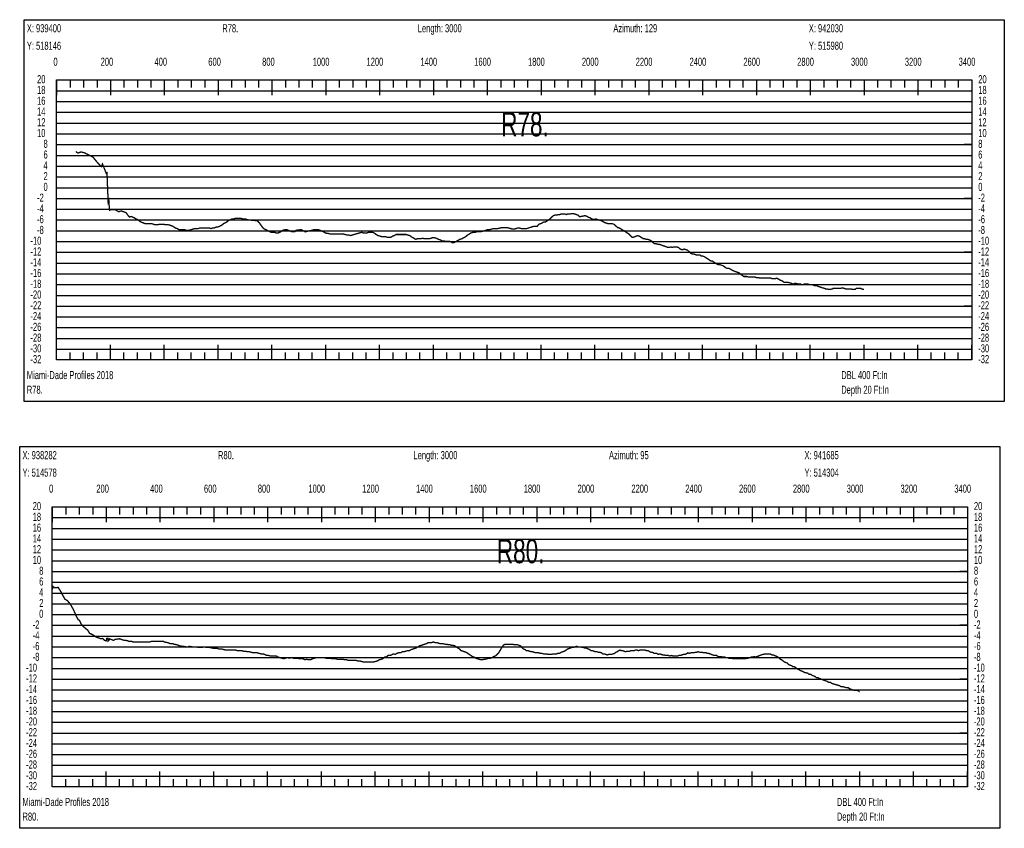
# Model space of a CAD drawing. Header units: inches. Extents: x 471865 to 538526, y 1054316 to 1102451.
# Tile 92 of 114: x 516358 to 520017, y 1080384 to 1083388. Entities that reach past the tile are written whole.
import ezdxf

# ---------------------------------------------------------------- set-up
doc = ezdxf.new("R2010")
doc.units = ezdxf.units.IN
doc.header["$MEASUREMENT"] = 0
for name, color, linetype in [('LABELS', 7, 'Continuous'), ('X_Gr1', 7, 'Continuous'), ('XSECTION', 7, 'Continuous')]:
    doc.layers.add(name, color=color, linetype=linetype)
doc.styles.get("Standard").update_dxf_attribs({"font": 'arial.ttf'})

msp = doc.modelspace()

# ---------------------------------------------------------------- linework, layer by layer
at = {"layer": 'X_Gr1', "color": 6, "linetype": 'Continuous', "lineweight": 18, "true_color": 0xff00ff, "transparency": 33554687, "const_width": 5}
for points in [[(516566.5, 1082898.3), (516566.5, 1082898.3), (516574.1, 1082892.6), (516586.5, 1082896.6), (516599.2, 1082893.4), (516629.9, 1082878.1), (516647.6, 1082856.3), (516661.5, 1082841.8), (516665.7, 1082852), (516679.8, 1082816.9), (516682.4, 1082818.8), (516685.5, 1082743.1), (516686.8, 1082709.7), (516689.3, 1082716.8), (516691.8, 1082679.7), (516696.2, 1082682.3), (516712.5, 1082682.3), (516726.2, 1082674.5), (516734.7, 1082677.6), (516745, 1082674.2), (516753.9, 1082670.6), (516759.1, 1082662.7), (516766.1, 1082654.7), (516773, 1082656.8), (516779.3, 1082653.9), (516784.2, 1082651.9), (516789.6, 1082647.9), (516795.2, 1082645.9), (516800.5, 1082641.9), (516805.5, 1082637.9), (516810.3, 1082635.9), (516815.1, 1082633.9), (516819.8, 1082631.9), (516824.7, 1082629.9), (516829.6, 1082629.9), (516834.6, 1082629.9), (516839.7, 1082629.9), (516844.9, 1082629.9), (516850.1, 1082629.9), (516855.3, 1082627.9), (516860.5, 1082625.9), (516865.7, 1082625.9), (516871, 1082625.9), (516876.4, 1082627.9), (516882, 1082627.9), (516887.7, 1082627.9), (516893.3, 1082627.9), (516899, 1082625.9), (516905, 1082625.9), (516911.3, 1082625.9), (516917.8, 1082623.9), (516924.3, 1082621.9), (516930.8, 1082617.9), (516937.2, 1082613.9), (516943.5, 1082611.9), (516949.9, 1082607.9), (516956.4, 1082607.9), (516963, 1082607.9), (516969.6, 1082607.9), (516976.1, 1082605.9), (516982.6, 1082605.9), (516988.9, 1082605.9), (516995.2, 1082607.9), (517001.5, 1082609.9), (517008.1, 1082611.9), (517014.7, 1082611.9), (517021, 1082611.9), (517027, 1082613.9), (517032.8, 1082613.9), (517038.7, 1082613.9), (517044.7, 1082613.9), (517050.7, 1082613.9), (517056.8, 1082613.9), (517062.8, 1082613.9), (517068.7, 1082611.9), (517074.3, 1082613.9), (517079.7, 1082613.9), (517084.8, 1082615.9), (517089.9, 1082617.9), (517095, 1082617.9), (517099.6, 1082619.9), (517103.7, 1082621.9), (517107.3, 1082623.9), (517110.9, 1082625.9), (517114.7, 1082629.9), (517118.8, 1082631.9), (517122.9, 1082633.9), (517127, 1082635.9), (517131, 1082639.9), (517134.9, 1082641.9), (517138.7, 1082643.9), (517142.6, 1082645.9), (517146.7, 1082647.9), (517150.6, 1082647.9), (517154.6, 1082647.9), (517158.5, 1082649.9), (517162.5, 1082649.9), (517166.2, 1082649.9), (517169.8, 1082649.9), (517173.4, 1082649.9), (517177.4, 1082649.9), (517181.7, 1082649.9), (517185.8, 1082647.9), (517189.5, 1082647.9), (517192.9, 1082647.9), (517196.5, 1082647.9), (517202, 1082645.5), (517207.2, 1082644.5), (517212.4, 1082643.7), (517232.4, 1082641.9), (517236.2, 1082641.9), (517240.1, 1082641.9), (517244.1, 1082637.9), (517248.1, 1082633.9), (517252.3, 1082627.9), (517256.6, 1082621.9), (517260.7, 1082615.9), (517264.4, 1082611.9), (517268.1, 1082609.9), (517272.1, 1082607.9), (517276.4, 1082605.9), (517280.8, 1082603.9), (517285, 1082601.9), (517289.1, 1082599.9), (517293.3, 1082597.9), (517297.5, 1082597.9), (517301.7, 1082597.9), (517305.9, 1082597.9), (517310.2, 1082595.9), (517314.7, 1082595.9), (517319.2, 1082595.9), (517323.7, 1082597.9), (517328, 1082599.9), (517332.4, 1082603.9), (517336.9, 1082605.9), (517345.8, 1082607.9), (517350.5, 1082607.9), (517355.1, 1082605.9), (517359.8, 1082603.9), (517364.7, 1082601.9), (517369.8, 1082599.9), (517375.2, 1082599.9), (517380.7, 1082599.9), (517386.1, 1082605.9), (517392, 1082606.5), (517397.8, 1082607.2), (517403.7, 1082607.8), (517404.3, 1082607.9), (517411.6, 1082603.9), (517419.1, 1082599.9), (517425, 1082601.3), (517430.9, 1082602.6), (517436.7, 1082603.9), (517442.6, 1082605.3), (517445.3, 1082605.9), (517452, 1082607.9), (517468.1, 1082607.9), (517474, 1082605.4), (517479.9, 1082602.8), (517485.8, 1082600.3), (517491.2, 1082597.9), (517497.7, 1082593.9), (517504.4, 1082593.9), (517511.8, 1082591.9), (517517.7, 1082591.9), (517523.6, 1082591.9), (517529.6, 1082591.9), (517535.5, 1082591.9), (517541.4, 1082591.9), (517547.3, 1082591.9), (517553.2, 1082591.9), (517559.1, 1082591.9), (517559.9, 1082591.9), (517567.3, 1082589.9), (517574.6, 1082587.9), (517581.4, 1082587.9), (517587.6, 1082585.9), (517593.6, 1082587.9), (517600.1, 1082589.9), (517606, 1082591.6), (517611.8, 1082593.2), (517617.7, 1082594.8), (517621.5, 1082595.9), (517628.4, 1082597.9), (517635, 1082595.9), (517641.5, 1082595.9), (517648.1, 1082595.9), (517654.9, 1082597.9), (517661.6, 1082597.9), (517668.3, 1082597.9), (517675.2, 1082595.9), (517682.4, 1082589.9), (517689.9, 1082585.9), (517697, 1082583.9), (517703.4, 1082581.9), (517709.5, 1082581.9), (517716, 1082581.9), (517723.3, 1082579.9), (517730.7, 1082579.9), (517737.7, 1082579.9), (517743.8, 1082583.9), (517749.8, 1082585.9), (517756.4, 1082589.9), (517763.6, 1082589.9), (517771, 1082589.9), (517777.9, 1082589.9), (517783.6, 1082589.9), (517788.7, 1082589.9), (517793.8, 1082589.9), (517799.9, 1082587.9), (517807.4, 1082585.9), (517815.4, 1082579.9), (517823, 1082575.9), (517829.7, 1082571.9), (517835.3, 1082573.9), (517847.2, 1082573.9), (517854.9, 1082575.9), (517863, 1082573.9), (517871.1, 1082573.9), (517878.7, 1082573.9), (517885.5, 1082575.9), (517892.1, 1082577.9), (517898.9, 1082577.9), (517906.2, 1082575.9), (517913.9, 1082571.9), (517921.4, 1082569.9), (517928.8, 1082565.9), (517935.9, 1082565.9), (517942.8, 1082563.9), (517950, 1082563.9), (517957.3, 1082563.9), (517965, 1082559.9), (517972.4, 1082559.9), (517979.6, 1082563.9), (517986.6, 1082567.9), (517993.6, 1082571.9), (518000.7, 1082573.9), (518007.9, 1082577.9), (518015.2, 1082581.9), (518022.4, 1082587.9), (518029, 1082591.9), (518035.4, 1082595.9), (518042, 1082597.9), (518049, 1082597.9), (518056.3, 1082599.9), (518063.4, 1082599.9), (518070.6, 1082599.9), (518077.6, 1082601.9), (518084.1, 1082603.9), (518090.6, 1082605.9), (518097.1, 1082607.9), (518104.1, 1082607.9), (518111.3, 1082609.9), (518118.9, 1082611.9), (518126.5, 1082611.9), (518133.7, 1082611.9), (518139.6, 1082613.1), (518145.4, 1082614.4), (518151.3, 1082615.6), (518152.8, 1082615.9), (518159.7, 1082615.9), (518167.1, 1082615.9), (518175.1, 1082613.9), (518182.6, 1082611.9), (518189.4, 1082609.9), (518196, 1082609.9), (518202.2, 1082611.9), (518208.6, 1082613.9), (518215.3, 1082613.9), (518222.1, 1082611.9), (518229.1, 1082611.9), (518235.7, 1082611.9), (518242.1, 1082611.9), (518248.1, 1082613.9), (518254.1, 1082615.9), (518260.6, 1082617.9), (518267.3, 1082619.9), (518274.3, 1082619.9), (518280.9, 1082619.9), (518286.9, 1082627.9), (518292.6, 1082629.9), (518298.3, 1082631.9), (518304.5, 1082635.9), (518310.8, 1082635.9), (518317.1, 1082639.9), (518323.1, 1082643.9), (518328, 1082647.9), (518332.1, 1082651.9), (518336.3, 1082655.9), (518341.2, 1082659.9), (518346.9, 1082661.9), (518352.8, 1082661.9), (518358.7, 1082663.9), (518364.3, 1082663.9), (518369.5, 1082665.9), (518374.6, 1082665.9), (518379.5, 1082665.9), (518384.5, 1082665.9), (518389.1, 1082663.9), (518393.7, 1082665.9), (518398.3, 1082665.9), (518403.2, 1082665.9), (518408.6, 1082667.9), (518414.4, 1082667.9), (518420.6, 1082665.9), (518427.1, 1082663.9), (518433.1, 1082661.9), (518438.5, 1082655.9), (518444.5, 1082657.1), (518450.4, 1082658.3), (518456.3, 1082659.5), (518458.5, 1082659.9), (518464.7, 1082657.9), (518471.4, 1082653.9), (518477.8, 1082651.9), (518483.8, 1082647.9), (518488.9, 1082645.9), (518493.6, 1082645.9), (518498.3, 1082647.9), (518503.5, 1082645.9), (518510, 1082643.9), (518517.3, 1082641.9), (518525.1, 1082637.9), (518532.6, 1082633.9), (518539.2, 1082631.9), (518545, 1082629.9), (518550.2, 1082629.9), (518555.1, 1082629.9), (518560.3, 1082629.9), (518566.2, 1082627.9), (518572.8, 1082621.9), (518579.7, 1082615.9), (518586.7, 1082613.9), (518593, 1082609.9), (518598.7, 1082605.9), (518604.1, 1082603.9), (518609.3, 1082599.9), (518615, 1082595.9), (518621.2, 1082591.9), (518627.6, 1082585.9), (518633.4, 1082579.9), (518638.5, 1082579.9), (518643.7, 1082581.9), (518649.5, 1082583.9), (518656, 1082585.9), (518663.1, 1082581.9), (518669.8, 1082577.9), (518675.8, 1082573.9), (518681.1, 1082573.9), (518686.1, 1082571.9), (518691.8, 1082571.9), (518698.3, 1082569.9), (518705.1, 1082565.9), (518711.2, 1082559.9), (518716.6, 1082555.9), (518722.1, 1082555.9), (518728, 1082553.9), (518733.9, 1082553.9), (518739.2, 1082551.9), (518744.4, 1082549.9), (518750.2, 1082547.9), (518756, 1082545.9), (518761.4, 1082543.9), (518766.4, 1082541.9), (518771.6, 1082541.9), (518777.3, 1082543.9), (518783.2, 1082541.9), (518788.2, 1082543.9), (518792.8, 1082543.9), (518798.4, 1082543.9), (518805.4, 1082541.9), (518812.3, 1082535.9), (518817.9, 1082533.9), (518822.5, 1082533.9), (518827.2, 1082535.9), (518832.8, 1082533.9), (518839.1, 1082531.9), (518845.6, 1082525.9), (518851.6, 1082519.9), (518856.9, 1082517.9), (518861.8, 1082517.9), (518867, 1082515.9), (518873, 1082513.9), (518879.3, 1082513.9), (518885.2, 1082513.9), (518890.5, 1082509.9), (518895.8, 1082509.9), (518901.5, 1082507.9), (518907.6, 1082503.9), (518913.8, 1082499.9), (518920, 1082495.9), (518925.6, 1082491.9), (518930.8, 1082491.9), (518936.4, 1082487.9), (518942.5, 1082483.9), (518948.7, 1082479.9), (518954.2, 1082477.9), (518959.5, 1082477.9), (518965.3, 1082475.9), (518971.6, 1082473.9), (518977.4, 1082469.9), (518982.3, 1082465.9), (518987.5, 1082463.9), (518994, 1082463.9), (519001.3, 1082459.9), (519007.9, 1082455.9), (519013, 1082453.9), (519018, 1082451.9), (519024, 1082449.9), (519030.7, 1082447.9), (519037.5, 1082441.9), (519043.2, 1082437.9), (519048.4, 1082433.9), (519053.8, 1082433.9), (519060, 1082433.9), (519066.6, 1082431.9), (519072.5, 1082431.9), (519077.9, 1082431.9), (519083.4, 1082431.9), (519089.4, 1082431.9), (519095.6, 1082429.9), (519101.5, 1082429.9), (519110.1, 1082427.9), (519113.2, 1082427.9), (519119.1, 1082427.9), (519124.9, 1082427.9), (519130.4, 1082427.9), (519136, 1082427.9), (519142.1, 1082427.9), (519148.3, 1082427.9), (519154.5, 1082425.9), (519160.3, 1082425.9), (519165.8, 1082425.9), (519171.5, 1082427.9), (519177.8, 1082423.9), (519184.5, 1082419.9), (519190.8, 1082417.9), (519198.8, 1082411.9), (519201.5, 1082411.9), (519207.3, 1082411.9), (519214, 1082411.9), (519220.7, 1082409.9), (519226.6, 1082407.9), (519232, 1082405.9), (519237.4, 1082407.9), (519243.7, 1082407.9), (519250.5, 1082405.9), (519259.9, 1082405.9), (519262.8, 1082403.9), (519268.5, 1082403.9), (519274.3, 1082405.9), (519280.2, 1082405.9), (519286.5, 1082405.9), (519293, 1082403.9), (519299.1, 1082403.9), (519307.6, 1082401.9), (519310.6, 1082399.9), (519319.7, 1082399.9), (519322.9, 1082397.9), (519329, 1082395.9), (519334.7, 1082393.9), (519340.1, 1082391.9), (519348.7, 1082389.9), (519351.9, 1082387.9), (519358.3, 1082387.9), (519364.5, 1082385.9), (519370.1, 1082385.9), (519378.1, 1082387.9), (519381.1, 1082389.9), (519387, 1082389.9), (519395.7, 1082389.9), (519398.4, 1082389.9), (519406.2, 1082389.9), (519409, 1082389.9), (519415.1, 1082391.9), (519421.3, 1082389.9), (519426.9, 1082387.9), (519434.5, 1082387.9), (519437.4, 1082387.9), (519443.7, 1082387.9), (519453.7, 1082385.9), (519456.6, 1082385.9), (519461.9, 1082385.9), (519466.9, 1082389.9), (519472.8, 1082389.9), (519483.2, 1082389.9), (519486.4, 1082387.9), (519492.2, 1082385.9), (519495.4, 1082385.9)], [(516479.5, 1081270.4), (516479.5, 1081270.4), (516482, 1081282.4), (516487.4, 1081277.8), (516501.3, 1081278.7), (516513.3, 1081259.2), (516525.8, 1081235.1), (516535.1, 1081230.1), (516546, 1081217.1), (516557.6, 1081196.6), (516567.8, 1081173.3), (516575.4, 1081159.2), (516580, 1081156.8), (516585.8, 1081144.2), (516592.2, 1081135.8), (516602.4, 1081126.8), (516610.9, 1081120.1), (516618, 1081108.2), (516625.4, 1081105.3), (516634.2, 1081100.1), (516641.6, 1081094.6), (516650.7, 1081091.7), (516658.6, 1081088.4), (516667, 1081089.2), (516673.4, 1081082.2), (516679.4, 1081080.1), (516681.5, 1081089.2), (516686.5, 1081089.5), (516686.6, 1081079.9), (516689.9, 1081082.5), (516691.6, 1081087.8), (516696.7, 1081086.1), (516701.9, 1081084.2), (516706.8, 1081082), (516713, 1081086), (516730.1, 1081088), (516740.6, 1081084), (516747.3, 1081082), (516754.1, 1081082), (516760.9, 1081080), (516764.3, 1081078), (516774.3, 1081078), (516780.6, 1081076), (516787.1, 1081076), (516793.6, 1081076), (516800.2, 1081076), (516806.7, 1081076), (516813.2, 1081076), (516819.8, 1081076), (516826.6, 1081076), (516833.3, 1081076), (516840, 1081076), (516846.5, 1081078), (516853.1, 1081078), (516859.6, 1081078), (516866.2, 1081078), (516872.9, 1081078), (516879.5, 1081078), (516882.9, 1081078), (516893, 1081078), (516896.4, 1081076), (516906.5, 1081074), (516913.1, 1081072), (516916.5, 1081070), (516927, 1081070), (516930.5, 1081068), (516941.1, 1081066), (516948.2, 1081064), (516951.8, 1081062), (516962.7, 1081060), (516966.3, 1081060), (516977.2, 1081058), (516984.5, 1081058), (516988.2, 1081060), (516999.4, 1081058), (517006.7, 1081058), (517014, 1081058), (517021.2, 1081056), (517024.9, 1081056), (517036, 1081056), (517043.5, 1081058), (517051, 1081056), (517058.2, 1081056), (517061.8, 1081056), (517072.7, 1081054), (517080, 1081052), (517087.4, 1081052), (517094.6, 1081052), (517098.2, 1081050), (517109.2, 1081050), (517116.4, 1081048), (517123.6, 1081046), (517130.9, 1081046), (517134.6, 1081046), (517145.8, 1081046), (517153.1, 1081046), (517160.3, 1081046), (517167.5, 1081044), (517171.2, 1081044), (517182.2, 1081044), (517189.4, 1081042), (517196.6, 1081042), (517203.8, 1081040), (517211, 1081040), (517218.2, 1081038), (517225.6, 1081036), (517232.8, 1081036), (517240.1, 1081036), (517247.4, 1081034), (517254.5, 1081032), (517261.5, 1081032), (517268.7, 1081030), (517275.7, 1081026), (517282.8, 1081026), (517289.9, 1081024), (517296.9, 1081024), (517304, 1081024), (517311, 1081024), (517317.9, 1081020), (517324.7, 1081018), (517331.5, 1081016), (517338.4, 1081014), (517345.5, 1081016), (517352.8, 1081018), (517360.3, 1081016), (517367.6, 1081018), (517374.9, 1081016), (517381.9, 1081016), (517389, 1081016), (517396.2, 1081014), (517403.4, 1081014), (517410.6, 1081014), (517417.7, 1081010), (517424.7, 1081012), (517431.9, 1081010), (517439, 1081010), (517446.2, 1081014), (517453.4, 1081016), (517460.6, 1081018), (517467.9, 1081018), (517475.2, 1081018), (517482.5, 1081018), (517489.6, 1081018), (517496.7, 1081016), (517504.1, 1081016), (517511.2, 1081016), (517517.9, 1081014), (517524.5, 1081014), (517531.3, 1081014), (517538.3, 1081012), (517545.2, 1081012), (517552, 1081012), (517558.8, 1081012), (517565.8, 1081010), (517572.7, 1081010), (517579.5, 1081008), (517586.4, 1081008), (517593.2, 1081008), (517600.2, 1081008), (517607.2, 1081008), (517614, 1081006), (517620.8, 1081006), (517627.7, 1081004), (517634.5, 1081002), (517641, 1081002), (517647.7, 1081002), (517654.5, 1081002), (517661, 1081002), (517667.5, 1081002), (517674.3, 1081002), (517680.9, 1081004), (517687.5, 1081006), (517694.3, 1081010), (517701.2, 1081012), (517707.9, 1081014), (517714.2, 1081020), (517720.6, 1081020), (517727, 1081026), (517733.4, 1081026), (517739.9, 1081028), (517746.4, 1081032), (517753.1, 1081030), (517759.7, 1081034), (517766.5, 1081036), (517773.3, 1081036), (517779.9, 1081040), (517786.5, 1081040), (517793.1, 1081042), (517799.7, 1081044), (517806.2, 1081044), (517812.6, 1081048), (517818.9, 1081050), (517825.1, 1081052), (517831.5, 1081054), (517838, 1081058), (517844.5, 1081062), (517850.9, 1081064), (517857.2, 1081066), (517863.6, 1081068), (517870.1, 1081070), (517876.3, 1081074), (517882.6, 1081074), (517888.8, 1081074), (517894.8, 1081076), (517900.9, 1081074), (517907, 1081074), (517913.2, 1081072), (517919.1, 1081070), (517925.2, 1081070), (517931.3, 1081070), (517937.3, 1081068), (517943.5, 1081068), (517949.7, 1081066), (517955.8, 1081066), (517961.9, 1081064), (517967.9, 1081064), (517974, 1081062), (517980.1, 1081058), (517986.1, 1081054), (517992.4, 1081050), (517998.6, 1081044), (518004.7, 1081042), (518010.9, 1081040), (518017.1, 1081038), (518023, 1081034), (518028.6, 1081030), (518034.4, 1081026), (518040.3, 1081022), (518046.3, 1081020), (518052.5, 1081016), (518058.5, 1081014), (518064.6, 1081012), (518070.6, 1081010), (518076.5, 1081010), (518082.7, 1081012), (518088.7, 1081012), (518094.7, 1081014), (518100.9, 1081016), (518107, 1081016), (518113.3, 1081018), (518119.3, 1081022), (518125.5, 1081024), (518131.9, 1081030), (518137.9, 1081036), (518143.9, 1081046), (518149.6, 1081056), (518155.2, 1081064), (518160.9, 1081068), (518166.5, 1081068), (518172.2, 1081068), (518178, 1081068), (518183.8, 1081068), (518189.7, 1081068), (518195.5, 1081066), (518201.3, 1081066), (518207.2, 1081066), (518212.9, 1081064), (518218.4, 1081062), (518224, 1081056), (518229.6, 1081050), (518235.3, 1081048), (518241.1, 1081044), (518246.8, 1081044), (518252.5, 1081042), (518258.4, 1081040), (518263.9, 1081040), (518269.6, 1081038), (518275.4, 1081036), (518281.2, 1081036), (518286.9, 1081036), (518292.5, 1081034), (518298.2, 1081034), (518304, 1081032), (518309.9, 1081032), (518316, 1081032), (518322.1, 1081030), (518328.2, 1081030), (518334.4, 1081030), (518340.5, 1081032), (518346.6, 1081032), (518352.7, 1081032), (518358.8, 1081034), (518364.6, 1081034), (518370.4, 1081038), (518376.4, 1081040), (518382.4, 1081042), (518388.2, 1081046), (518393.8, 1081050), (518399.4, 1081052), (518405.3, 1081054), (518411, 1081056), (518416.6, 1081056), (518422.1, 1081058), (518427.4, 1081060), (518432.4, 1081058), (518437.6, 1081058), (518442.8, 1081058), (518447.5, 1081056), (518452, 1081056), (518456.7, 1081054), (518461.5, 1081054), (518466.3, 1081052), (518471, 1081050), (518475.8, 1081048), (518481, 1081044), (518486.2, 1081044), (518491.8, 1081042), (518497.4, 1081040), (518503.1, 1081040), (518508.8, 1081038), (518514.1, 1081038), (518519.4, 1081036), (518524.7, 1081032), (518530.1, 1081032), (518535.8, 1081030), (518541.3, 1081028), (518546.9, 1081030), (518552.5, 1081030), (518557.8, 1081030), (518563.3, 1081032), (518568.5, 1081034), (518573.6, 1081038), (518578.7, 1081040), (518583.8, 1081044), (518588.9, 1081046), (518593.9, 1081044), (518598.9, 1081044), (518604, 1081042), (518609.1, 1081040), (518614.2, 1081042), (518619.3, 1081042), (518624.4, 1081042), (518629.6, 1081044), (518635.1, 1081044), (518640.7, 1081044), (518646.3, 1081046), (518652, 1081046), (518657.7, 1081044), (518663.5, 1081046), (518669.6, 1081046), (518675.5, 1081046), (518681.3, 1081046), (518687.2, 1081044), (518693.2, 1081044), (518698.9, 1081040), (518704.2, 1081038), (518709.6, 1081038), (518714.9, 1081034), (518720, 1081034), (518725.3, 1081034), (518730.6, 1081030), (518736, 1081032), (518741.7, 1081030), (518747.2, 1081028), (518752.6, 1081028), (518757.9, 1081026), (518763, 1081026), (518768.4, 1081026), (518773.7, 1081024), (518779.5, 1081026), (518785.3, 1081024), (518790.9, 1081024), (518796.6, 1081024), (518802.1, 1081024), (518807.7, 1081026), (518813.2, 1081026), (518818.6, 1081028), (518824, 1081030), (518829.5, 1081030), (518835.1, 1081032), (518840.8, 1081036), (518846.4, 1081034), (518852.1, 1081036), (518857.9, 1081036), (518863.4, 1081036), (518868.5, 1081038), (518873.7, 1081038), (518879, 1081040), (518884.1, 1081038), (518889.2, 1081038), (518894.1, 1081038), (518898.9, 1081036), (518903.5, 1081036), (518908.1, 1081036), (518913, 1081034), (518918, 1081034), (518923.1, 1081032), (518928, 1081030), (518933.2, 1081028), (518938.3, 1081026), (518943.1, 1081026), (518947.9, 1081026), (518952.8, 1081022), (518957.6, 1081022), (518962.8, 1081022), (518967.9, 1081020), (518972.9, 1081020), (518978, 1081020), (518983, 1081018), (518988.1, 1081018), (518993.3, 1081016), (518998.1, 1081016), (519003, 1081016), (519008, 1081014), (519013, 1081014), (519018.1, 1081014), (519023.3, 1081014), (519028.4, 1081014), (519033.5, 1081014), (519038.8, 1081014), (519044.2, 1081014), (519049.6, 1081014), (519054.9, 1081014), (519060.2, 1081016), (519065.5, 1081016), (519070.8, 1081018), (519076.2, 1081020), (519081.7, 1081020), (519087, 1081022), (519092.2, 1081020), (519097.6, 1081022), (519103.1, 1081024), (519108.3, 1081026), (519113.3, 1081028), (519118.6, 1081030), (519123.2, 1081030), (519126.8, 1081032), (519137.6, 1081032), (519141.5, 1081032), (519145.4, 1081032), (519149.5, 1081030), (519153.7, 1081028), (519158.2, 1081028), (519162.8, 1081026), (519167.2, 1081024), (519171.5, 1081022), (519175.7, 1081020), (519180.1, 1081016), (519184.6, 1081012), (519189.1, 1081010), (519194.1, 1081006), (519199.3, 1081002), (519204.5, 1081000), (519209.8, 1080998), (519215.1, 1080992), (519220.6, 1080990), (519226.2, 1080988), (519231.7, 1080984), (519237, 1080984), (519242.3, 1080980), (519247.6, 1080976), (519253, 1080974), (519258.5, 1080970), (519264.1, 1080968), (519269.8, 1080966), (519275.2, 1080962), (519280.6, 1080962), (519286.1, 1080960), (519291.7, 1080956), (519297.2, 1080956), (519302.7, 1080952), (519308, 1080950), (519313.1, 1080948), (519318, 1080944), (519322.5, 1080944), (519326.8, 1080942), (519331.3, 1080940), (519336.1, 1080938), (519341.3, 1080936), (519346.6, 1080934), (519352.3, 1080932), (519358.1, 1080930), (519364.2, 1080926), (519370.4, 1080926), (519376.6, 1080922), (519383, 1080920), (519389.7, 1080918), (519396.7, 1080916), (519403.6, 1080914), (519410.6, 1080910), (519417.5, 1080910), (519424.2, 1080908), (519430.5, 1080906), (519436.6, 1080906), (519442.6, 1080902), (519448.3, 1080900), (519454.1, 1080898), (519459.9, 1080896), (519465.6, 1080896), (519471.7, 1080896), (519477.8, 1080892), (519479.3, 1080892)]]:
    msp.add_lwpolyline(points, dxfattribs=at)
at = {"layer": 'XSECTION', "color": 18, "linetype": 'Continuous', "true_color": 0x000000}
for points in [[(516374.2, 1083387.9), (520016.6, 1083387.9), (520016.6, 1081969.9), (516374.2, 1081969.9), (516374.2, 1083387.9)], [(516495.4, 1083163.9), (519895.4, 1083163.9), (519895.4, 1082123.9), (516495.4, 1082123.9), (516495.4, 1083163.9)], [(516495.4, 1083163.9), (516495.4, 1083107.5)], [(516495.4, 1083163.9), (516495.4, 1083107.5)], [(516495.4, 1083163.9), (516495.4, 1083135.9)], [(516495.4, 1083163.9), (516495.4, 1083135.9)], [(516545.4, 1083163.9), (516545.4, 1083135.9)], [(516595.4, 1083163.9), (516595.4, 1083135.9)], [(516645.4, 1083163.9), (516645.4, 1083135.9)], [(516695.4, 1083163.9), (516695.4, 1083107.5)], [(516695.4, 1083163.9), (516695.4, 1083135.9)], [(516745.4, 1083163.9), (516745.4, 1083135.9)], [(516795.4, 1083163.9), (516795.4, 1083135.9)], [(516845.4, 1083163.9), (516845.4, 1083135.9)], [(516895.4, 1083163.9), (516895.4, 1083107.5)], [(516895.4, 1083163.9), (516895.4, 1083135.9)], [(516945.4, 1083163.9), (516945.4, 1083135.9)], [(516995.4, 1083163.9), (516995.4, 1083135.9)], [(517045.4, 1083163.9), (517045.4, 1083135.9)], [(517095.4, 1083163.9), (517095.4, 1083107.5)], [(517095.4, 1083163.9), (517095.4, 1083135.9)], [(517145.4, 1083163.9), (517145.4, 1083135.9)], [(517195.4, 1083163.9), (517195.4, 1083135.9)], [(517245.4, 1083163.9), (517245.4, 1083135.9)], [(517295.4, 1083163.9), (517295.4, 1083107.5)], [(517295.4, 1083163.9), (517295.4, 1083135.9)], [(517345.4, 1083163.9), (517345.4, 1083135.9)], [(517395.4, 1083163.9), (517395.4, 1083135.9)], [(517445.4, 1083163.9), (517445.4, 1083135.9)], [(517495.4, 1083163.9), (517495.4, 1083107.5)], [(517495.4, 1083163.9), (517495.4, 1083135.9)], [(517545.4, 1083163.9), (517545.4, 1083135.9)], [(517595.4, 1083163.9), (517595.4, 1083135.9)], [(517645.4, 1083163.9), (517645.4, 1083135.9)], [(517695.4, 1083163.9), (517695.4, 1083107.5)], [(517695.4, 1083163.9), (517695.4, 1083135.9)], [(517745.4, 1083163.9), (517745.4, 1083135.9)], [(517795.4, 1083163.9), (517795.4, 1083135.9)], [(517845.4, 1083163.9), (517845.4, 1083135.9)], [(517895.4, 1083163.9), (517895.4, 1083107.5)], [(517895.4, 1083163.9), (517895.4, 1083135.9)], [(517945.4, 1083163.9), (517945.4, 1083135.9)], [(517995.4, 1083163.9), (517995.4, 1083135.9)], [(518045.4, 1083163.9), (518045.4, 1083135.9)], [(518095.4, 1083163.9), (518095.4, 1083107.5)], [(518095.4, 1083163.9), (518095.4, 1083135.9)], [(518145.4, 1083163.9), (518145.4, 1083135.9)], [(518195.4, 1083163.9), (518195.4, 1083135.9)], [(518245.4, 1083163.9), (518245.4, 1083135.9)], [(518295.4, 1083163.9), (518295.4, 1083107.5)], [(518295.4, 1083163.9), (518295.4, 1083135.9)], [(518345.4, 1083163.9), (518345.4, 1083135.9)], [(518395.4, 1083163.9), (518395.4, 1083135.9)], [(518445.4, 1083163.9), (518445.4, 1083135.9)], [(518495.4, 1083163.9), (518495.4, 1083107.5)], [(518495.4, 1083163.9), (518495.4, 1083135.9)], [(518545.4, 1083163.9), (518545.4, 1083135.9)], [(518595.4, 1083163.9), (518595.4, 1083135.9)], [(518645.4, 1083163.9), (518645.4, 1083135.9)], [(518695.4, 1083163.9), (518695.4, 1083107.5)], [(518695.4, 1083163.9), (518695.4, 1083135.9)], [(518745.4, 1083163.9), (518745.4, 1083135.9)], [(518795.4, 1083163.9), (518795.4, 1083135.9)], [(518845.4, 1083163.9), (518845.4, 1083135.9)], [(518895.4, 1083163.9), (518895.4, 1083107.5)], [(518895.4, 1083163.9), (518895.4, 1083135.9)], [(518945.4, 1083163.9), (518945.4, 1083135.9)], [(518995.4, 1083163.9), (518995.4, 1083135.9)], [(519045.4, 1083163.9), (519045.4, 1083135.9)], [(519095.4, 1083163.9), (519095.4, 1083107.5)], [(519095.4, 1083163.9), (519095.4, 1083135.9)], [(519145.4, 1083163.9), (519145.4, 1083135.9)], [(519195.4, 1083163.9), (519195.4, 1083135.9)], [(519245.4, 1083163.9), (519245.4, 1083135.9)], [(519295.4, 1083163.9), (519295.4, 1083107.5)], [(519295.4, 1083163.9), (519295.4, 1083135.9)], [(519345.4, 1083163.9), (519345.4, 1083135.9)], [(519395.4, 1083163.9), (519395.4, 1083135.9)], [(519445.4, 1083163.9), (519445.4, 1083135.9)], [(519495.4, 1083163.9), (519495.4, 1083107.5)], [(519495.4, 1083163.9), (519495.4, 1083135.9)], [(519545.4, 1083163.9), (519545.4, 1083135.9)], [(519595.4, 1083163.9), (519595.4, 1083135.9)], [(519645.4, 1083163.9), (519645.4, 1083135.9)], [(519695.4, 1083163.9), (519695.4, 1083107.5)], [(519695.4, 1083163.9), (519695.4, 1083135.9)], [(519745.4, 1083163.9), (519745.4, 1083135.9)], [(519795.4, 1083163.9), (519795.4, 1083135.9)], [(519845.4, 1083163.9), (519845.4, 1083135.9)], [(519895.4, 1083163.9), (519895.4, 1083107.5)], [(519895.4, 1083163.9), (519895.4, 1083135.9)], [(516495.4, 1082923.9), (516523.4, 1082923.9)], [(519895.4, 1082923.9), (519867.4, 1082923.9)], [(516495.4, 1082723.9), (516523.4, 1082723.9)], [(519895.4, 1082723.9), (519867.4, 1082723.9)], [(516495.4, 1082523.9), (516523.4, 1082523.9)], [(519895.4, 1082523.9), (519867.4, 1082523.9)], [(516495.4, 1082323.9), (516523.4, 1082323.9)], [(519895.4, 1082323.9), (519867.4, 1082323.9)], [(516495.4, 1082123.9), (516495.4, 1082180.3)], [(516495.4, 1082123.9), (516495.4, 1082180.3)], [(516695.4, 1082123.9), (516695.4, 1082180.3)], [(516895.4, 1082123.9), (516895.4, 1082180.3)], [(517095.4, 1082123.9), (517095.4, 1082180.3)], [(517295.4, 1082123.9), (517295.4, 1082180.3)], [(517495.4, 1082123.9), (517495.4, 1082180.3)], [(517695.4, 1082123.9), (517695.4, 1082180.3)], [(517895.4, 1082123.9), (517895.4, 1082180.3)], [(518095.4, 1082123.9), (518095.4, 1082180.3)], [(518295.4, 1082123.9), (518295.4, 1082180.3)], [(518495.4, 1082123.9), (518495.4, 1082180.3)], [(518695.4, 1082123.9), (518695.4, 1082180.3)], [(518895.4, 1082123.9), (518895.4, 1082180.3)], [(519095.4, 1082123.9), (519095.4, 1082180.3)], [(519295.4, 1082123.9), (519295.4, 1082180.3)], [(519495.4, 1082123.9), (519495.4, 1082180.3)], [(519695.4, 1082123.9), (519695.4, 1082180.3)], [(519895.4, 1082123.9), (519895.4, 1082180.3)], [(516495.4, 1082123.9), (516495.4, 1082151.9)], [(516495.4, 1082123.9), (516495.4, 1082151.9)], [(516545.4, 1082123.9), (516545.4, 1082151.9)], [(516595.4, 1082123.9), (516595.4, 1082151.9)], [(516645.4, 1082123.9), (516645.4, 1082151.9)], [(516695.4, 1082123.9), (516695.4, 1082151.9)], [(516745.4, 1082123.9), (516745.4, 1082151.9)], [(516795.4, 1082123.9), (516795.4, 1082151.9)], [(516845.4, 1082123.9), (516845.4, 1082151.9)], [(516895.4, 1082123.9), (516895.4, 1082151.9)], [(516945.4, 1082123.9), (516945.4, 1082151.9)], [(516995.4, 1082123.9), (516995.4, 1082151.9)], [(517045.4, 1082123.9), (517045.4, 1082151.9)], [(517095.4, 1082123.9), (517095.4, 1082151.9)], [(517145.4, 1082123.9), (517145.4, 1082151.9)], [(517195.4, 1082123.9), (517195.4, 1082151.9)], [(517245.4, 1082123.9), (517245.4, 1082151.9)], [(517295.4, 1082123.9), (517295.4, 1082151.9)], [(517345.4, 1082123.9), (517345.4, 1082151.9)], [(517395.4, 1082123.9), (517395.4, 1082151.9)], [(517445.4, 1082123.9), (517445.4, 1082151.9)], [(517495.4, 1082123.9), (517495.4, 1082151.9)], [(517545.4, 1082123.9), (517545.4, 1082151.9)], [(517595.4, 1082123.9), (517595.4, 1082151.9)], [(517645.4, 1082123.9), (517645.4, 1082151.9)], [(517695.4, 1082123.9), (517695.4, 1082151.9)], [(517745.4, 1082123.9), (517745.4, 1082151.9)], [(517795.4, 1082123.9), (517795.4, 1082151.9)], [(517845.4, 1082123.9), (517845.4, 1082151.9)], [(517895.4, 1082123.9), (517895.4, 1082151.9)], [(517945.4, 1082123.9), (517945.4, 1082151.9)], [(517995.4, 1082123.9), (517995.4, 1082151.9)], [(518045.4, 1082123.9), (518045.4, 1082151.9)], [(518095.4, 1082123.9), (518095.4, 1082151.9)], [(518145.4, 1082123.9), (518145.4, 1082151.9)], [(518195.4, 1082123.9), (518195.4, 1082151.9)], [(518245.4, 1082123.9), (518245.4, 1082151.9)], [(518295.4, 1082123.9), (518295.4, 1082151.9)], [(518345.4, 1082123.9), (518345.4, 1082151.9)], [(518395.4, 1082123.9), (518395.4, 1082151.9)], [(518445.4, 1082123.9), (518445.4, 1082151.9)], [(518495.4, 1082123.9), (518495.4, 1082151.9)], [(518545.4, 1082123.9), (518545.4, 1082151.9)], [(518595.4, 1082123.9), (518595.4, 1082151.9)], [(518645.4, 1082123.9), (518645.4, 1082151.9)], [(518695.4, 1082123.9), (518695.4, 1082151.9)], [(518745.4, 1082123.9), (518745.4, 1082151.9)], [(518795.4, 1082123.9), (518795.4, 1082151.9)], [(518845.4, 1082123.9), (518845.4, 1082151.9)], [(518895.4, 1082123.9), (518895.4, 1082151.9)], [(518945.4, 1082123.9), (518945.4, 1082151.9)], [(518995.4, 1082123.9), (518995.4, 1082151.9)], [(519045.4, 1082123.9), (519045.4, 1082151.9)], [(519095.4, 1082123.9), (519095.4, 1082151.9)], [(519145.4, 1082123.9), (519145.4, 1082151.9)], [(519195.4, 1082123.9), (519195.4, 1082151.9)], [(519245.4, 1082123.9), (519245.4, 1082151.9)], [(519295.4, 1082123.9), (519295.4, 1082151.9)], [(519345.4, 1082123.9), (519345.4, 1082151.9)], [(519395.4, 1082123.9), (519395.4, 1082151.9)], [(519445.4, 1082123.9), (519445.4, 1082151.9)], [(519495.4, 1082123.9), (519495.4, 1082151.9)], [(519545.4, 1082123.9), (519545.4, 1082151.9)], [(519595.4, 1082123.9), (519595.4, 1082151.9)], [(519645.4, 1082123.9), (519645.4, 1082151.9)], [(519695.4, 1082123.9), (519695.4, 1082151.9)], [(519745.4, 1082123.9), (519745.4, 1082151.9)], [(519795.4, 1082123.9), (519795.4, 1082151.9)], [(519845.4, 1082123.9), (519845.4, 1082151.9)], [(519895.4, 1082123.9), (519895.4, 1082151.9)], [(516358.1, 1081802), (520000.5, 1081802), (520000.5, 1080384), (516358.1, 1080384), (516358.1, 1081802)], [(516479.3, 1081578), (519879.3, 1081578), (519879.3, 1080538), (516479.3, 1080538), (516479.3, 1081578)], [(516479.3, 1081578), (516479.3, 1081521.6)], [(516479.3, 1081578), (516479.3, 1081521.6)], [(516479.3, 1081578), (516479.3, 1081550)], [(516479.3, 1081578), (516479.3, 1081550)], [(516529.3, 1081578), (516529.3, 1081550)], [(516579.3, 1081578), (516579.3, 1081550)], [(516629.3, 1081578), (516629.3, 1081550)], [(516679.3, 1081578), (516679.3, 1081521.6)], [(516679.3, 1081578), (516679.3, 1081550)], [(516729.3, 1081578), (516729.3, 1081550)], [(516779.3, 1081578), (516779.3, 1081550)], [(516829.3, 1081578), (516829.3, 1081550)], [(516879.3, 1081578), (516879.3, 1081521.6)], [(516879.3, 1081578), (516879.3, 1081550)], [(516929.3, 1081578), (516929.3, 1081550)], [(516979.3, 1081578), (516979.3, 1081550)], [(517029.3, 1081578), (517029.3, 1081550)], [(517079.3, 1081578), (517079.3, 1081521.6)], [(517079.3, 1081578), (517079.3, 1081550)], [(517129.3, 1081578), (517129.3, 1081550)], [(517179.3, 1081578), (517179.3, 1081550)], [(517229.3, 1081578), (517229.3, 1081550)], [(517279.3, 1081578), (517279.3, 1081521.6)], [(517279.3, 1081578), (517279.3, 1081550)], [(517329.3, 1081578), (517329.3, 1081550)], [(517379.3, 1081578), (517379.3, 1081550)], [(517429.3, 1081578), (517429.3, 1081550)], [(517479.3, 1081578), (517479.3, 1081521.6)], [(517479.3, 1081578), (517479.3, 1081550)], [(517529.3, 1081578), (517529.3, 1081550)], [(517579.3, 1081578), (517579.3, 1081550)], [(517629.3, 1081578), (517629.3, 1081550)], [(517679.3, 1081578), (517679.3, 1081521.6)], [(517679.3, 1081578), (517679.3, 1081550)], [(517729.3, 1081578), (517729.3, 1081550)], [(517779.3, 1081578), (517779.3, 1081550)], [(517829.3, 1081578), (517829.3, 1081550)], [(517879.3, 1081578), (517879.3, 1081521.6)], [(517879.3, 1081578), (517879.3, 1081550)], [(517929.3, 1081578), (517929.3, 1081550)], [(517979.3, 1081578), (517979.3, 1081550)], [(518029.3, 1081578), (518029.3, 1081550)], [(518079.3, 1081578), (518079.3, 1081521.6)], [(518079.3, 1081578), (518079.3, 1081550)], [(518129.3, 1081578), (518129.3, 1081550)], [(518179.3, 1081578), (518179.3, 1081550)], [(518229.3, 1081578), (518229.3, 1081550)], [(518279.3, 1081578), (518279.3, 1081521.6)], [(518279.3, 1081578), (518279.3, 1081550)], [(518329.3, 1081578), (518329.3, 1081550)], [(518379.3, 1081578), (518379.3, 1081550)], [(518429.3, 1081578), (518429.3, 1081550)], [(518479.3, 1081578), (518479.3, 1081521.6)], [(518479.3, 1081578), (518479.3, 1081550)], [(518529.3, 1081578), (518529.3, 1081550)], [(518579.3, 1081578), (518579.3, 1081550)], [(518629.3, 1081578), (518629.3, 1081550)], [(518679.3, 1081578), (518679.3, 1081521.6)], [(518679.3, 1081578), (518679.3, 1081550)], [(518729.3, 1081578), (518729.3, 1081550)], [(518779.3, 1081578), (518779.3, 1081550)], [(518829.3, 1081578), (518829.3, 1081550)], [(518879.3, 1081578), (518879.3, 1081521.6)], [(518879.3, 1081578), (518879.3, 1081550)], [(518929.3, 1081578), (518929.3, 1081550)], [(518979.3, 1081578), (518979.3, 1081550)], [(519029.3, 1081578), (519029.3, 1081550)], [(519079.3, 1081578), (519079.3, 1081521.6)], [(519079.3, 1081578), (519079.3, 1081550)], [(519129.3, 1081578), (519129.3, 1081550)], [(519179.3, 1081578), (519179.3, 1081550)], [(519229.3, 1081578), (519229.3, 1081550)], [(519279.3, 1081578), (519279.3, 1081521.6)], [(519279.3, 1081578), (519279.3, 1081550)], [(519329.3, 1081578), (519329.3, 1081550)], [(519379.3, 1081578), (519379.3, 1081550)], [(519429.3, 1081578), (519429.3, 1081550)], [(519479.3, 1081578), (519479.3, 1081521.6)], [(519479.3, 1081578), (519479.3, 1081550)], [(519529.3, 1081578), (519529.3, 1081550)], [(519579.3, 1081578), (519579.3, 1081550)], [(519629.3, 1081578), (519629.3, 1081550)], [(519679.3, 1081578), (519679.3, 1081521.6)], [(519679.3, 1081578), (519679.3, 1081550)], [(519729.3, 1081578), (519729.3, 1081550)], [(519779.3, 1081578), (519779.3, 1081550)], [(519829.3, 1081578), (519829.3, 1081550)], [(519879.3, 1081578), (519879.3, 1081521.6)], [(519879.3, 1081578), (519879.3, 1081550)], [(516479.3, 1081338), (516507.3, 1081338)], [(519879.3, 1081338), (519851.3, 1081338)], [(516479.3, 1081138), (516507.3, 1081138)], [(519879.3, 1081138), (519851.3, 1081138)], [(516479.3, 1080938), (516507.3, 1080938)], [(519879.3, 1080938), (519851.3, 1080938)], [(516479.3, 1080738), (516507.3, 1080738)], [(519879.3, 1080738), (519851.3, 1080738)], [(516479.3, 1080538), (516479.3, 1080594.4)], [(516479.3, 1080538), (516479.3, 1080594.4)], [(516679.3, 1080538), (516679.3, 1080594.4)], [(516879.3, 1080538), (516879.3, 1080594.4)], [(517079.3, 1080538), (517079.3, 1080594.4)], [(517279.3, 1080538), (517279.3, 1080594.4)], [(517479.3, 1080538), (517479.3, 1080594.4)], [(517679.3, 1080538), (517679.3, 1080594.4)], [(517879.3, 1080538), (517879.3, 1080594.4)], [(518079.3, 1080538), (518079.3, 1080594.4)], [(518279.3, 1080538), (518279.3, 1080594.4)], [(518479.3, 1080538), (518479.3, 1080594.4)], [(518679.3, 1080538), (518679.3, 1080594.4)], [(518879.3, 1080538), (518879.3, 1080594.4)], [(519079.3, 1080538), (519079.3, 1080594.4)], [(519279.3, 1080538), (519279.3, 1080594.4)], [(519479.3, 1080538), (519479.3, 1080594.4)], [(519679.3, 1080538), (519679.3, 1080594.4)], [(519879.3, 1080538), (519879.3, 1080594.4)], [(516479.3, 1080538), (516479.3, 1080566)], [(516479.3, 1080538), (516479.3, 1080566)], [(516529.3, 1080538), (516529.3, 1080566)], [(516579.3, 1080538), (516579.3, 1080566)], [(516629.3, 1080538), (516629.3, 1080566)], [(516679.3, 1080538), (516679.3, 1080566)], [(516729.3, 1080538), (516729.3, 1080566)], [(516779.3, 1080538), (516779.3, 1080566)], [(516829.3, 1080538), (516829.3, 1080566)], [(516879.3, 1080538), (516879.3, 1080566)], [(516929.3, 1080538), (516929.3, 1080566)], [(516979.3, 1080538), (516979.3, 1080566)], [(517029.3, 1080538), (517029.3, 1080566)], [(517079.3, 1080538), (517079.3, 1080566)], [(517129.3, 1080538), (517129.3, 1080566)], [(517179.3, 1080538), (517179.3, 1080566)], [(517229.3, 1080538), (517229.3, 1080566)], [(517279.3, 1080538), (517279.3, 1080566)], [(517329.3, 1080538), (517329.3, 1080566)], [(517379.3, 1080538), (517379.3, 1080566)], [(517429.3, 1080538), (517429.3, 1080566)], [(517479.3, 1080538), (517479.3, 1080566)], [(517529.3, 1080538), (517529.3, 1080566)], [(517579.3, 1080538), (517579.3, 1080566)], [(517629.3, 1080538), (517629.3, 1080566)], [(517679.3, 1080538), (517679.3, 1080566)], [(517729.3, 1080538), (517729.3, 1080566)], [(517779.3, 1080538), (517779.3, 1080566)], [(517829.3, 1080538), (517829.3, 1080566)], [(517879.3, 1080538), (517879.3, 1080566)], [(517929.3, 1080538), (517929.3, 1080566)], [(517979.3, 1080538), (517979.3, 1080566)], [(518029.3, 1080538), (518029.3, 1080566)], [(518079.3, 1080538), (518079.3, 1080566)], [(518129.3, 1080538), (518129.3, 1080566)], [(518179.3, 1080538), (518179.3, 1080566)], [(518229.3, 1080538), (518229.3, 1080566)], [(518279.3, 1080538), (518279.3, 1080566)], [(518329.3, 1080538), (518329.3, 1080566)], [(518379.3, 1080538), (518379.3, 1080566)], [(518429.3, 1080538), (518429.3, 1080566)], [(518479.3, 1080538), (518479.3, 1080566)], [(518529.3, 1080538), (518529.3, 1080566)], [(518579.3, 1080538), (518579.3, 1080566)], [(518629.3, 1080538), (518629.3, 1080566)], [(518679.3, 1080538), (518679.3, 1080566)], [(518729.3, 1080538), (518729.3, 1080566)], [(518779.3, 1080538), (518779.3, 1080566)], [(518829.3, 1080538), (518829.3, 1080566)], [(518879.3, 1080538), (518879.3, 1080566)], [(518929.3, 1080538), (518929.3, 1080566)], [(518979.3, 1080538), (518979.3, 1080566)], [(519029.3, 1080538), (519029.3, 1080566)], [(519079.3, 1080538), (519079.3, 1080566)], [(519129.3, 1080538), (519129.3, 1080566)], [(519179.3, 1080538), (519179.3, 1080566)], [(519229.3, 1080538), (519229.3, 1080566)], [(519279.3, 1080538), (519279.3, 1080566)], [(519329.3, 1080538), (519329.3, 1080566)], [(519379.3, 1080538), (519379.3, 1080566)], [(519429.3, 1080538), (519429.3, 1080566)], [(519479.3, 1080538), (519479.3, 1080566)], [(519529.3, 1080538), (519529.3, 1080566)], [(519579.3, 1080538), (519579.3, 1080566)], [(519629.3, 1080538), (519629.3, 1080566)], [(519679.3, 1080538), (519679.3, 1080566)], [(519729.3, 1080538), (519729.3, 1080566)], [(519779.3, 1080538), (519779.3, 1080566)], [(519829.3, 1080538), (519829.3, 1080566)], [(519879.3, 1080538), (519879.3, 1080566)]]:
    msp.add_lwpolyline(points, dxfattribs=at)
at = {"layer": 'XSECTION', "color": 18, "true_color": 0x000000}
for points in [[(516495.4, 1083123.9), (519895.4, 1083123.9)], [(516495.4, 1083083.9), (519895.4, 1083083.9)], [(516495.4, 1083043.9), (519895.4, 1083043.9)], [(516495.4, 1083003.9), (519895.4, 1083003.9)], [(516495.4, 1082963.9), (519895.4, 1082963.9)], [(516495.4, 1082923.9), (519895.4, 1082923.9)], [(516495.4, 1082883.9), (519895.4, 1082883.9)], [(516495.4, 1082843.9), (519895.4, 1082843.9)], [(516495.4, 1082803.9), (519895.4, 1082803.9)], [(516495.4, 1082763.9), (519895.4, 1082763.9)], [(516495.4, 1082723.9), (519895.4, 1082723.9)], [(516495.4, 1082683.9), (519895.4, 1082683.9)], [(516495.4, 1082643.9), (519895.4, 1082643.9)], [(516495.4, 1082603.9), (519895.4, 1082603.9)], [(516495.4, 1082563.9), (519895.4, 1082563.9)], [(516495.4, 1082523.9), (519895.4, 1082523.9)], [(516495.4, 1082483.9), (519895.4, 1082483.9)], [(516495.4, 1082443.9), (519895.4, 1082443.9)], [(516495.4, 1082403.9), (519895.4, 1082403.9)], [(516495.4, 1082363.9), (519895.4, 1082363.9)], [(516495.4, 1082323.9), (519895.4, 1082323.9)], [(516495.4, 1082283.9), (519895.4, 1082283.9)], [(516495.4, 1082243.9), (519895.4, 1082243.9)], [(516495.4, 1082203.9), (519895.4, 1082203.9)], [(516495.4, 1082163.9), (519895.4, 1082163.9)], [(516479.3, 1081538), (519879.3, 1081538)], [(516479.3, 1081498), (519879.3, 1081498)], [(516479.3, 1081458), (519879.3, 1081458)], [(516479.3, 1081418), (519879.3, 1081418)], [(516479.3, 1081378), (519879.3, 1081378)], [(516479.3, 1081338), (519879.3, 1081338)], [(516479.3, 1081298), (519879.3, 1081298)], [(516479.3, 1081258), (519879.3, 1081258)], [(516479.3, 1081218), (519879.3, 1081218)], [(516479.3, 1081178), (519879.3, 1081178)], [(516479.3, 1081138), (519879.3, 1081138)], [(516479.3, 1081098), (519879.3, 1081098)], [(516479.3, 1081058), (519879.3, 1081058)], [(516479.3, 1081018), (519879.3, 1081018)], [(516479.3, 1080978), (519879.3, 1080978)], [(516479.3, 1080938), (519879.3, 1080938)], [(516479.3, 1080898), (519879.3, 1080898)], [(516479.3, 1080858), (519879.3, 1080858)], [(516479.3, 1080818), (519879.3, 1080818)], [(516479.3, 1080778), (519879.3, 1080778)], [(516479.3, 1080738), (519879.3, 1080738)], [(516479.3, 1080698), (519879.3, 1080698)], [(516479.3, 1080658), (519879.3, 1080658)], [(516479.3, 1080618), (519879.3, 1080618)], [(516479.3, 1080578), (519879.3, 1080578)]]:
    msp.add_lwpolyline(points, dxfattribs=at)

# ---------------------------------------------------------------- texts
at = {"layer": 'LABELS', "color": 18, "true_color": 0x000000, "width": 0.666667}
for s, height, p in [('X: 939400', 30, (516384.6, 1083341.1)), ('R78.', 30, (517111, 1083341.1)), ('Length: 3000', 30, (517837.4, 1083341.1)), ('Azimuth: 129', 30, (518563.8, 1083341.1)), ('X: 942030', 30, (519290.2, 1083341.1)), ('Y: 518146', 30, (516384.6, 1083276.3)), ('Y: 515980', 30, (519290.2, 1083276.3)), ('0', 30, (516483.4, 1083216.7)), ('0', 30, (516483.4, 1083216.7)), ('200', 30, (516659, 1083216.7)), ('400', 30, (516859, 1083216.7)), ('600', 30, (517059, 1083216.7)), ('800', 30, (517259, 1083216.7)), ('1000', 30, (517447, 1083216.7)), ('1200', 30, (517647, 1083216.7)), ('1400', 30, (517847, 1083216.7)), ('1600', 30, (518047, 1083216.7)), ('1800', 30, (518247, 1083216.7)), ('2000', 30, (518447, 1083216.7)), ('2200', 30, (518647, 1083216.7)), ('2400', 30, (518847, 1083216.7)), ('2600', 30, (519047, 1083216.7)), ('2800', 30, (519247, 1083216.7)), ('3000', 30, (519447, 1083216.7)), ('3200', 30, (519647, 1083216.7)), ('3400', 30, (519847, 1083216.7)), ('20', 30, (516422.6, 1083151.9)), ('20', 30, (519919.8, 1083151.9)), ('18', 30, (516422.6, 1083111.9)), ('18', 30, (519919.8, 1083111.9)), ('16', 30, (516422.6, 1083071.9)), ('16', 30, (519919.8, 1083071.9)), ('14', 30, (516422.6, 1083031.9)), ('14', 30, (519919.8, 1083031.9)), ('12', 30, (516422.6, 1082991.9)), ('R78.', 90, (518147, 1082954.7)), ('12', 30, (519919.8, 1082991.9)), ('10', 30, (516422.6, 1082951.9)), ('10', 30, (519919.8, 1082951.9)), ('8', 30, (516446.6, 1082911.9)), ('8', 30, (519919.8, 1082911.9)), ('6', 30, (516446.6, 1082871.9)), ('6', 30, (519919.8, 1082871.9)), ('4', 30, (516446.6, 1082831.9)), ('4', 30, (519919.8, 1082831.9)), ('2', 30, (516446.6, 1082791.9)), ('2', 30, (519919.8, 1082791.9)), ('0', 30, (516446.6, 1082751.9)), ('0', 30, (519919.8, 1082751.9)), ('-2', 30, (516422.6, 1082711.9)), ('-2', 30, (519919.8, 1082711.9)), ('-4', 30, (516422.6, 1082671.9)), ('-4', 30, (519919.8, 1082671.9)), ('-6', 30, (516422.6, 1082631.9)), ('-6', 30, (519919.8, 1082631.9)), ('-8', 30, (516422.6, 1082591.9)), ('-8', 30, (519919.8, 1082591.9)), ('-10', 30, (516398.2, 1082551.9)), ('-10', 30, (519919.8, 1082551.9)), ('-12', 30, (516398.2, 1082511.9)), ('-12', 30, (519919.8, 1082511.9)), ('-14', 30, (516398.2, 1082471.9)), ('-14', 30, (519919.8, 1082471.9)), ('-16', 30, (516398.2, 1082431.9)), ('-16', 30, (519919.8, 1082431.9)), ('-18', 30, (516398.2, 1082391.9)), ('-18', 30, (519919.8, 1082391.9)), ('-20', 30, (516398.2, 1082351.9)), ('-20', 30, (519919.8, 1082351.9)), ('-22', 30, (516398.2, 1082311.9)), ('-22', 30, (519919.8, 1082311.9)), ('-24', 30, (516398.2, 1082271.9)), ('-24', 30, (519919.8, 1082271.9)), ('-26', 30, (516398.2, 1082231.9)), ('-26', 30, (519919.8, 1082231.9)), ('-28', 30, (516398.2, 1082191.9)), ('-28', 30, (519919.8, 1082191.9)), ('-30', 30, (516398.2, 1082151.9)), ('-30', 30, (519919.8, 1082151.9)), ('-32', 30, (516398.2, 1082111.9)), ('-32', 30, (519919.8, 1082111.9)), ('Miami-Dade Profiles 2018', 30, (516384.6, 1082052.7)), ('DBL 400 Ft:In', 30, (519410.6, 1082052.7)), ('Depth 20 Ft:In', 30, (519410.6, 1081998.3)), ('R78.', 30, (516384.6, 1081998.3)), ('X: 938282', 30, (516368.5, 1081755.2)), ('R80.', 30, (517094.9, 1081755.2)), ('Length: 3000', 30, (517821.3, 1081755.2)), ('Azimuth: 95', 30, (518547.7, 1081755.2)), ('X: 941685', 30, (519274.1, 1081755.2)), ('Y: 514578', 30, (516368.5, 1081690.4)), ('Y: 514304', 30, (519274.1, 1081690.4)), ('0', 30, (516467.3, 1081630.8)), ('0', 30, (516467.3, 1081630.8)), ('200', 30, (516642.9, 1081630.8)), ('400', 30, (516842.9, 1081630.8)), ('600', 30, (517042.9, 1081630.8)), ('800', 30, (517242.9, 1081630.8)), ('1000', 30, (517430.9, 1081630.8)), ('1200', 30, (517630.9, 1081630.8)), ('1400', 30, (517830.9, 1081630.8)), ('1600', 30, (518030.9, 1081630.8)), ('1800', 30, (518230.9, 1081630.8)), ('2000', 30, (518430.9, 1081630.8)), ('2200', 30, (518630.9, 1081630.8)), ('2400', 30, (518830.9, 1081630.8)), ('2600', 30, (519030.9, 1081630.8)), ('2800', 30, (519230.9, 1081630.8)), ('3000', 30, (519430.9, 1081630.8)), ('3200', 30, (519630.9, 1081630.8)), ('3400', 30, (519830.9, 1081630.8)), ('20', 30, (516406.5, 1081566)), ('20', 30, (519903.7, 1081566)), ('18', 30, (516406.5, 1081526)), ('18', 30, (519903.7, 1081526)), ('16', 30, (516406.5, 1081486)), ('16', 30, (519903.7, 1081486)), ('14', 30, (516406.5, 1081446)), ('R80.', 90, (518130.9, 1081368.8)), ('14', 30, (519903.7, 1081446)), ('12', 30, (516406.5, 1081406)), ('12', 30, (519903.7, 1081406)), ('10', 30, (516406.5, 1081366)), ('10', 30, (519903.7, 1081366)), ('8', 30, (516430.5, 1081326)), ('8', 30, (519903.7, 1081326)), ('6', 30, (516430.5, 1081286)), ('6', 30, (519903.7, 1081286)), ('4', 30, (516430.5, 1081246)), ('4', 30, (519903.7, 1081246)), ('2', 30, (516430.5, 1081206)), ('2', 30, (519903.7, 1081206)), ('0', 30, (516430.5, 1081166)), ('0', 30, (519903.7, 1081166)), ('-2', 30, (516406.5, 1081126)), ('-2', 30, (519903.7, 1081126)), ('-4', 30, (516406.5, 1081086)), ('-4', 30, (519903.7, 1081086)), ('-6', 30, (516406.5, 1081046)), ('-6', 30, (519903.7, 1081046)), ('-8', 30, (516406.5, 1081006)), ('-8', 30, (519903.7, 1081006)), ('-10', 30, (516382.1, 1080966)), ('-10', 30, (519903.7, 1080966)), ('-12', 30, (516382.1, 1080926)), ('-12', 30, (519903.7, 1080926)), ('-14', 30, (516382.1, 1080886)), ('-14', 30, (519903.7, 1080886)), ('-16', 30, (516382.1, 1080846)), ('-16', 30, (519903.7, 1080846)), ('-18', 30, (516382.1, 1080806)), ('-18', 30, (519903.7, 1080806)), ('-20', 30, (516382.1, 1080766)), ('-20', 30, (519903.7, 1080766)), ('-22', 30, (516382.1, 1080726)), ('-22', 30, (519903.7, 1080726)), ('-24', 30, (516382.1, 1080686)), ('-24', 30, (519903.7, 1080686)), ('-26', 30, (516382.1, 1080646)), ('-26', 30, (519903.7, 1080646)), ('-28', 30, (516382.1, 1080606)), ('-28', 30, (519903.7, 1080606)), ('-30', 30, (516382.1, 1080566)), ('-30', 30, (519903.7, 1080566)), ('-32', 30, (516382.1, 1080526)), ('-32', 30, (519903.7, 1080526)), ('Miami-Dade Profiles 2018', 30, (516368.5, 1080466.8)), ('DBL 400 Ft:In', 30, (519394.5, 1080466.8)), ('R80.', 30, (516368.5, 1080412.4)), ('Depth 20 Ft:In', 30, (519394.5, 1080412.4))]:
    msp.add_text(s, height=height, dxfattribs=at).set_placement(p)

doc.saveas('drawing.dxf')
